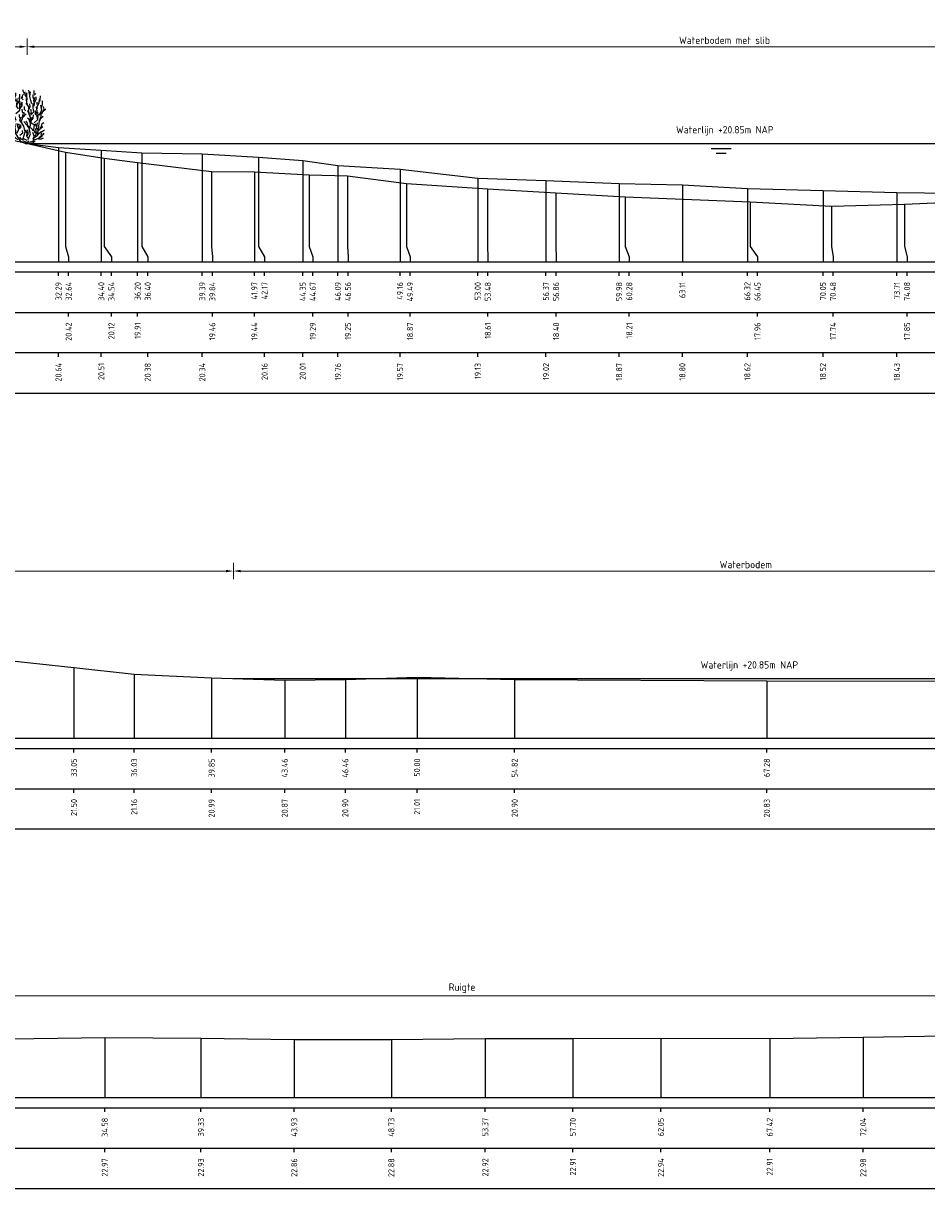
# Model space of a CAD drawing. Header units: metres. Extents: x 186876 to 190692, y 349785 to 350844.
# Tile 10 of 17: x 190458 to 190503, y 350698 to 350755. Entities that reach past the tile are written whole.
import ezdxf
from ezdxf.enums import TextEntityAlignment as Align

# ---------------------------------------------------------------- set-up
doc = ezdxf.new("R2010")
doc.units = ezdxf.units.M
doc.header["$PDMODE"] = 35
doc.header["$PDSIZE"] = 0.075
for name, color, linetype in [('B-ME-AL-PROFIEL_BOVENKANT SLIB-GD', 42, 'Continuous'), ('B-ME-AL-PROFIEL_WATERLIJN-GD', 150, 'Continuous'), ('B-ME-AL-PROFIELRASTER-S', 7, 'Continuous')]:
    doc.layers.add(name, color=color, linetype=linetype)
for name, color, linetype, lineweight in [('B-ME-GR-HEESTER-SD', 90, 'Continuous', 25), ('B-ME-GW-MAAIVELD-GD', 252, 'GW-MAAIVELD', 25), ('X-XX-AL-DETAIL1-M', 7, 'Continuous', 18), ('X-XX-AL-NAP-T18', 7, 'Continuous', 18)]:
    doc.layers.add(name, color=color, linetype=linetype, lineweight=lineweight)
doc.styles.add('NLCS-ISO', font='NLCS-ISO.ttf', dxfattribs={"height": 1.8})
doc.styles.add('NLCS-ISO-ANNOTATIEF-T18', font='NLCS-ISO.ttf', dxfattribs={"height": 1.8})
doc.styles.add('NLCS-ISO-ANNOTATIVE-T18', font='NLCS-ISO.ttf', dxfattribs={"height": 1.8})
doc.linetypes.add('GW-MAAIVELD', pattern='A,12,[40,NLCS.SHX,S=1,R=0,X=0,Y=-0.5],12', length=24)
doc.dimstyles.new('NLCS-ANNOTATIEF-T18-PIJL_L2_H0', dxfattribs={"dimtxt": 2.5, "dimasz": 1.8, "dimexe": 2, "dimexo": 2, "dimgap": 0.7, "dimtad": 1, "dimzin": 0, "dimdsep": 46, "dimtxsty": 'NLCS-ISO-ANNOTATIEF-T18', "dimcen": 0, "dimdle": 2, "dimclrd": 256, "dimclre": 256, "dimclrt": 10, "dimaunit": 2, "dimadec": 0, "dimazin": 0, "dimtfac": 1, "dimtdec": 3, "dimtofl": 0, "dimtmove": 0, "dimatfit": 3, "dimfxl": 2, "dimfxlon": 1, "dimtfillclr": 256, "dimtolj": 1, "dimtzin": 0, "dimlwd": -1, "dimlwe": -1, "dimarcsym": 0})

# ---------------------------------------------------------------- blocks, each defined once
blk = doc.blocks.new('SAL-PROFIELRASTER_BALK_EIND1-SOD')
at = {"color": 0, "linetype": 'ByBlock', "lineweight": -2, "flags": 128}
for points in [[(0, 0), (1, 0)], [(0, -2.5), (1, -2.5)], [(0, -12.5), (1, -12.5)]]:
    blk.add_lwpolyline(points, dxfattribs=at)
blk = doc.blocks.new('SAL-PROFIELRASTER_BALK_EIND2-SOD')
at = {"color": 0, "linetype": 'ByBlock', "lineweight": -2}
blk.add_line((1, -12.5), (0, -12.5), dxfattribs=at)
blk = doc.blocks.new('SAL-PROFIELRASTER_BALK_DATA-SOD')
at = {"color": 0, "linetype": 'ByBlock', "lineweight": -2}
blk.add_lwpolyline([(0, -3.5), (0, -2.5)], dxfattribs=at)
at = {"color": 0, "linetype": 'ByBlock', "lineweight": -2, "style": 'NLCS-ISO-ANNOTATIVE-T18'}
blk.add_attdef('GETAL', text='', height=1.5, rotation=90, dxfattribs=at).set_placement((0.75, -5), align=Align.RIGHT)
blk = doc.blocks.new('SAL-PROFIELRASTER_AANHAAL-SOD')
at = {"color": 9, "linetype": 'ByBlock', "lineweight": -2, "flags": 128}
blk.add_lwpolyline([(0, 1), (0, 0)], dxfattribs=at)
blk = doc.blocks.new('SAL-PROFIELRASTER_AANHAAL_STAGGER-SOD')
at = {"color": 9, "linetype": 'ByBlock', "lineweight": -2, "flags": 128}
for points in [[(0, 0), (0, -0.25)], [(0, -0.25), (1, -0.75)], [(1, -0.75), (1, -1)]]:
    blk.add_lwpolyline(points, dxfattribs=at)
blk = doc.blocks.new('*D14')
at = {"layer": 'Defpoints', "color": 0, "transparency": 16777216}
for p in [(190527.104, 350754.087), (190458.529, 350749.315), (190527.104, 350749.315)]:
    blk.add_point(p, dxfattribs=at)
at = {"layer": 'X-XX-AL-DETAIL1-M', "transparency": 16777216}
for p, q in [((190458.529, 350753.687), (190458.529, 350754.487)), ((190527.104, 350753.687), (190527.104, 350754.487)), ((190458.889, 350754.087), (190526.744, 350754.087))]:
    blk.add_line(p, q, dxfattribs=at)
for points in [[(190458.889, 350754.147), (190458.889, 350754.027), (190458.529, 350754.087)], [(190526.744, 350754.147), (190526.744, 350754.027), (190527.104, 350754.087)]]:
    blk.add_solid(points, dxfattribs=at)
at = {"layer": 'X-XX-AL-DETAIL1-M', "color": 10, "transparency": 16777216, "insert": (190492.983, 350754.407), "char_height": 0.36, "attachment_point": 5, "style": 'NLCS-ISO-ANNOTATIEF-T18'}
blk.add_mtext('\\A1;Waterbodem met slib', dxfattribs=at)
blk = doc.blocks.new('*D32')
at = {"layer": 'Defpoints', "color": 0, "transparency": 16777216}
for p in [(190519.339, 350728.187), (190468.724, 350722.88), (190519.339, 350722.88)]:
    blk.add_point(p, dxfattribs=at)
at = {"layer": 'X-XX-AL-DETAIL1-M', "transparency": 16777216}
for p, q in [((190468.724, 350727.787), (190468.724, 350728.587)), ((190519.339, 350727.787), (190519.339, 350728.587)), ((190469.084, 350728.187), (190518.979, 350728.187))]:
    blk.add_line(p, q, dxfattribs=at)
for points in [[(190469.084, 350728.247), (190469.084, 350728.127), (190468.724, 350728.187)], [(190518.979, 350728.247), (190518.979, 350728.127), (190519.339, 350728.187)]]:
    blk.add_solid(points, dxfattribs=at)
at = {"layer": 'X-XX-AL-DETAIL1-M', "color": 10, "transparency": 16777216, "insert": (190494.032, 350728.507), "char_height": 0.36, "attachment_point": 5, "style": 'NLCS-ISO-ANNOTATIEF-T18'}
blk.add_mtext('\\A1;Waterbodem', dxfattribs=at)
blk = doc.blocks.new('*D56')
at = {"layer": 'Defpoints', "color": 0, "transparency": 16777216}
for p in [(190458.529, 350754.087), (190458.529, 350749.315), (190447.083, 350743.465)]:
    blk.add_point(p, dxfattribs=at)
at = {"layer": 'X-XX-AL-DETAIL1-M', "transparency": 16777216}
for p, q in [((190447.083, 350753.687), (190447.083, 350754.487)), ((190458.529, 350753.687), (190458.529, 350754.487)), ((190447.443, 350754.087), (190458.169, 350754.087))]:
    blk.add_line(p, q, dxfattribs=at)
for points in [[(190447.443, 350754.147), (190447.443, 350754.027), (190447.083, 350754.087)], [(190458.169, 350754.147), (190458.169, 350754.027), (190458.529, 350754.087)]]:
    blk.add_solid(points, dxfattribs=at)
at = {"layer": 'X-XX-AL-DETAIL1-M', "color": 10, "transparency": 16777216, "insert": (190452.806, 350754.407), "char_height": 0.36, "attachment_point": 5, "style": 'NLCS-ISO-ANNOTATIEF-T18'}
blk.add_mtext('\\A1;Struweel', dxfattribs=at)
blk = doc.blocks.new('SGR-HEESTER_S01_E_ZIJ-D')
blk.add_line((-0.166, 0), (0.141, 0))
at = {"flags": 128}
for points in [[(-0.881, 3.429), (-1.01, 3.698), (-1.022, 3.992)], [(-0.975, 3.816), (-0.916, 3.956), (-0.916, 4.168)], [(-0.599, 3.64), (-0.599, 3.886), (-0.599, 4.039)], [(-0.329, 3.581), (-0.434, 3.687), (-0.423, 3.839)], [(-0.387, 3.734), (-0.387, 3.91), (-0.305, 4.074)], [(-0.2, 4.074), (-0.317, 4.285), (-0.317, 4.402)], [(-0.035, 3.816), (-0.153, 3.992), (-0.153, 4.238)], [(-0.059, 4.003), (0, 4.086), (-0.047, 4.168)], [(-0.012, 3.476), (0.023, 3.663), (-0.023, 3.863), (-0.023, 3.98)], [(0.2, 4.015), (0.164, 4.261), (0.106, 4.367)], [(0.399, 3.241), (0.317, 3.534), (0.235, 3.863), (0.282, 4.25)], [(0.552, 3.487), (0.575, 3.628), (0.493, 3.781), (0.493, 4.015)], [(0.587, 4.062), (0.587, 4.226), (0.575, 4.355)], [(0.575, 3.968), (0.716, 4.097)], [(1.045, 3.44), (1.092, 3.593), (1.115, 3.91)], [(-1.256, 2.866), (-1.268, 3.112), (-1.256, 3.405)], [(-0.889, 1.874), (-1.064, 2.356), (-1.218, 2.75), (-1.196, 3.166)], [(-1.092, 2.514), (-1.033, 2.666), (-1.08, 2.854), (-1.01, 3.065)], [(-0.933, 2.465), (-0.604, 2.728), (-0.582, 3.231), (-0.56, 3.45)], [(-0.693, 2.83), (-0.845, 3.03), (-0.845, 3.323)], [(-0.822, 3.147), (-0.775, 3.358), (-0.822, 3.558), (-0.822, 3.687)], [(-0.787, 3.241), (-0.611, 3.487), (-0.658, 3.769)], [(-0.599, 2.819), (-0.47, 3.088), (-0.481, 3.241), (-0.399, 3.405)], [(-0.493, 2.983), (-0.399, 3.1), (-0.399, 3.323)], [(-0.094, 2.666), (-0.2, 2.783), (-0.211, 3.041)], [(0.141, 2.854), (0.153, 3.006), (-0.082, 3.3)], [(0.035, 3.217), (-0.023, 3.335), (-0.047, 3.64), (-0.059, 3.687)], [(0.2, 2.431), (0.129, 2.69), (0.27, 3.03), (0.235, 3.264)], [(0.294, 2.312), (0.557, 2.597), (0.513, 2.925), (0.513, 3.275)], [(0.564, 3.053), (0.622, 3.241), (0.575, 3.44), (0.634, 3.781)], [(0.634, 3.393), (0.751, 3.628), (0.74, 3.816)], [(0.751, 2.431), (0.834, 2.654), (0.787, 3.006)], [(0.834, 3.194), (0.822, 3.393)], [(0.869, 2.877), (0.834, 3.041), (0.986, 3.346), (1.022, 3.616)], [(0.995, 2.312), (1.214, 2.728), (1.126, 3.144)], [(1.198, 2.912), (1.198, 3.112), (1.268, 3.182), (1.28, 3.511)], [(1.292, 2.619), (1.397, 2.83), (1.339, 3.041)], [(-1.362, 2.279), (-1.573, 2.361)], [(-1.515, 1.587), (-1.444, 1.775), (-1.55, 2.021)], [(-1.08, 2.115), (-1.233, 2.267), (-1.503, 2.443)], [(-1.174, 2.443), (-1.327, 2.643), (-1.397, 2.854)], [(-0.564, 2.044), (-0.634, 2.22), (-0.611, 2.361)], [(0.009, 0.233), (-0.319, 0.386), (-0.144, 0.955), (-0.254, 1.415), (-0.582, 1.918), (-0.495, 2.159)], [(-0.399, 1.716), (-0.481, 1.81), (-0.387, 2.044), (-0.352, 2.373)], [(-0.352, 2.478), (-0.387, 2.619), (-0.399, 2.807)], [(-0.341, 2.138), (-0.223, 2.361), (-0.258, 2.572)], [(-0.294, 2.185), (-0.07, 2.42)], [(0.235, 1.763), (0.188, 1.962), (0.035, 2.068)], [(0.097, 0.321), (0.272, 0.78), (0.184, 1.196), (0.272, 1.459), (0.294, 2.115), (0.075, 2.684)], [(0.305, 2.42), (0.364, 2.584), (0.317, 2.783)], [(0.305, 1.728), (0.364, 1.904), (0.411, 2.162)], [(0.411, 1.939), (0.505, 2.068), (0.528, 2.349)], [(0.579, 1.677), (0.885, 1.962), (0.907, 2.29), (0.885, 2.553)], [(0.869, 2.021), (0.834, 2.267), (0.693, 2.385), (0.693, 2.69)], [(1.022, 1.81), (1.139, 2.08), (1.327, 2.244)], [(1.045, 1.997), (1.151, 2.197), (1.162, 2.572)], [(1.057, 2.361), (1.233, 2.478), (1.339, 2.654), (1.538, 2.854)], [(-1.432, 1.34), (-1.597, 1.423), (-1.714, 1.528), (-1.761, 1.634)], [(-1.152, 1.305), (-1.524, 1.415), (-1.7, 1.918)], [(-0.963, 0.918), (-1.057, 1.047), (-1.256, 1.094)], [(-0.166, 0), (-0.517, 0.145), (-0.67, 0.408), (-0.933, 0.802), (-0.933, 1.021), (-0.977, 1.284), (-1.24, 1.568), (-1.174, 1.874)], [(-0.939, 1.352), (-0.975, 1.458), (-1.01, 1.645), (-1.069, 1.739), (-0.986, 1.833)], [(-0.845, 0.824), (-0.736, 1.043), (-0.604, 1.437), (-0.692, 1.612)], [(-0.693, 1.235), (-0.763, 1.399), (-0.822, 1.622)], [(-0.622, 1.2), (-0.493, 1.364), (-0.528, 1.516)], [(-0.582, 0.671), (-0.341, 0.868), (-0.385, 1.065)], [(0.012, 1.481), (-0.106, 1.575), (-0.164, 1.692), (-0.258, 1.798)], [(0.059, 0.437), (-0.012, 0.578), (0, 0.848), (-0.117, 1.094)], [(0.27, 1.317), (0.07, 1.446), (0.012, 1.704), (-0.094, 1.833)], [(0.528, 1.035), (0.446, 1.129), (0.352, 1.258), (0.153, 1.282), (0.012, 1.411)], [(0.023, 0.601), (0.082, 0.777), (0.082, 0.942), (0.023, 1.106)], [(0.119, 0.102), (0.491, 0.167), (0.579, 0.474), (0.885, 0.671), (0.951, 1.13), (1.017, 1.918)], [(0.688, 0.802), (0.557, 1.108), (0.601, 1.502), (0.206, 1.743)], [(0.622, 0.59), (0.763, 0.73), (0.763, 0.977), (0.716, 1.223)], [(0.916, 1.082), (0.798, 1.258), (0.775, 1.434), (0.681, 1.61)], [(0.845, 1.376), (0.822, 1.54), (0.869, 1.681)], [(0.998, 1.082), (1.139, 1.247), (1.292, 1.387)], [(1.115, 1.282), (1.209, 1.47), (1.245, 1.645), (1.374, 1.704)], [(1.139, 0.942), (1.28, 1.012), (1.432, 1.118)], [(-0.975, 0.402), (-1.221, 0.449), (-1.362, 0.449), (-1.503, 0.519)], [(-0.758, 0.277), (-0.999, 0.518), (-1.24, 0.583), (-1.415, 0.736)], [(-1.127, 0.637), (-1.198, 0.777), (-1.397, 0.918)], [(-0.305, 0.32), (-0.47, 0.32), (-0.599, 0.508)], [(-0.141, 0.085), (-0.305, 0.167), (-0.352, 0.214)], [(0, 0), (-0.141, 0.144)], [(-0.023, 0), (0.141, 0.203)], [(0.141, 0), (0.528, 0.062), (0.669, 0.214)], [(0.493, 0.367), (0.599, 0.59), (0.47, 0.883)], [(0.622, 0.299), (0.951, 0.43), (1.28, 0.583)], [(0.798, 0.801), (0.845, 0.953)], [(0.928, 0.754), (1.104, 0.918), (1.198, 0.918)], [(0.939, 0.367), (1.198, 0.379), (1.35, 0.461)], [(1.01, 0.508), (1.198, 0.625), (1.151, 0.719), (1.233, 0.895)], [(1.268, 0.637), (1.397, 0.836)]]:
    blk.add_lwpolyline(points, dxfattribs=at)
blk = doc.blocks.new('*D61')
at = {"layer": 'Defpoints', "color": 0, "transparency": 16777216}
for p in [(190468.724, 350728.187), (190468.724, 350722.88), (190427.793, 350719.93)]:
    blk.add_point(p, dxfattribs=at)
at = {"layer": 'X-XX-AL-DETAIL1-M', "transparency": 16777216}
for p, q in [((190427.793, 350727.787), (190427.793, 350728.587)), ((190468.724, 350727.787), (190468.724, 350728.587)), ((190428.153, 350728.187), (190468.364, 350728.187))]:
    blk.add_line(p, q, dxfattribs=at)
for points in [[(190428.153, 350728.247), (190428.153, 350728.127), (190427.793, 350728.187)], [(190468.364, 350728.247), (190468.364, 350728.127), (190468.724, 350728.187)]]:
    blk.add_solid(points, dxfattribs=at)
at = {"layer": 'X-XX-AL-DETAIL1-M', "color": 10, "transparency": 16777216, "insert": (190448.258, 350728.507), "char_height": 0.36, "attachment_point": 5, "style": 'NLCS-ISO-ANNOTATIEF-T18'}
blk.add_mtext('\\A1;Gras', dxfattribs=at)
blk = doc.blocks.new('*D67')
at = {"layer": 'Defpoints', "color": 0, "transparency": 16777216}
for p in [(190532.243, 350707.208), (190532.243, 350704.868), (190436.763, 350702.178)]:
    blk.add_point(p, dxfattribs=at)
at = {"layer": 'X-XX-AL-DETAIL1-M', "transparency": 16777216}
for p, q in [((190436.763, 350706.808), (190436.763, 350707.608)), ((190437.123, 350707.208), (190531.883, 350707.208)), ((190532.243, 350706.808), (190532.243, 350707.608))]:
    blk.add_line(p, q, dxfattribs=at)
for points in [[(190437.123, 350707.268), (190437.123, 350707.148), (190436.763, 350707.208)], [(190531.883, 350707.268), (190531.883, 350707.148), (190532.243, 350707.208)]]:
    blk.add_solid(points, dxfattribs=at)
at = {"layer": 'X-XX-AL-DETAIL1-M', "color": 10, "transparency": 16777216, "insert": (190480.018, 350707.582), "char_height": 0.36, "attachment_point": 5, "style": 'NLCS-ISO-ANNOTATIEF-T18'}
blk.add_mtext('\\A1;Ruigte', dxfattribs=at)

msp = doc.modelspace()

# ---------------------------------------------------------------- linework, layer by layer
at = {"layer": 'B-ME-AL-PROFIEL_BOVENKANT SLIB-GD', "elevation": -21.672}
msp.add_lwpolyline([(190458.529, 350749.315), (190460.082, 350749.102), (190462.196, 350748.97), (190464.193, 350748.84), (190467.182, 350748.803), (190469.959, 350748.629), (190472.145, 350748.473), (190473.884, 350748.223), (190476.952, 350748.038), (190480.791, 350747.593), (190484.162, 350747.481), (190487.775, 350747.336), (190490.901, 350747.26), (190494.111, 350747.084), (190497.847, 350746.984), (190501.498, 350746.894), (190505.616, 350746.839), (190508.598, 350746.982), (190513.539, 350747.063), (190519.264, 350747.496), (190521.902, 350747.94), (190524.903, 350748.456), (190526.588, 350749.004)], dxfattribs=at)
at = {"layer": 'B-ME-AL-PROFIEL_WATERLIJN-GD', "elevation": -21.672}
for points in [[(190458.529, 350749.315), (190527.104, 350749.315)], [(190492.316, 350749.066), (190493.316, 350749.066)], [(190492.566, 350748.832), (190493.066, 350748.832)], [(190468.724, 350722.88), (190519.339, 350722.88)]]:
    msp.add_lwpolyline(points, dxfattribs=at)
at = {"layer": 'B-ME-GW-MAAIVELD-GD', "ltscale": 0.1, "elevation": -21.672, "flags": 128}
for points in [[(190427.793, 350751.596), (190430.688, 350751.64), (190433.763, 350751.631), (190436.871, 350751.592), (190439.902, 350751.591), (190442.576, 350751.512), (190444.758, 350751.357), (190447.292, 350751.036), (190449.671, 350750.688), (190452.425, 350750.455), (190454.884, 350750.125), (190456.814, 350749.7), (190460.435, 350748.887), (190462.333, 350748.586), (190463.991, 350748.373), (190467.637, 350747.928), (190469.761, 350747.901), (190472.463, 350747.753), (190474.354, 350747.716), (190477.279, 350747.331), (190481.268, 350747.072), (190484.648, 350746.867), (190488.076, 350746.672), (190494.241, 350746.429), (190498.275, 350746.209), (190501.874, 350746.31), (190506.014, 350746.484), (190508.914, 350746.386), (190514.443, 350746.503), (190520.017, 350747.156), (190522.369, 350747.808), (190525.172, 350748.392), (190526.548, 350748.943), (190527.877, 350749.832), (190528.93, 350750.247), (190530.992, 350750.264), (190532.77, 350750.904), (190535.449, 350751.16), (190537.547, 350751.096), (190539.49, 350751.03), (190541.065, 350751.074), (190542.008, 350751.215)], [(190427.793, 350724.91), (190431.752, 350724.828), (190435.318, 350724.834), (190439.437, 350724.774), (190443.442, 350724.614), (190447.29, 350724.553), (190450.279, 350724.27), (190453.92, 350724.088), (190457.483, 350723.793), (190460.845, 350723.429), (190463.819, 350723.092), (190467.644, 350722.915), (190471.255, 350722.798), (190474.252, 350722.833), (190477.796, 350722.94), (190482.615, 350722.828), (190495.073, 350722.763), (190503.94, 350722.755), (190509.912, 350722.83), (190514.553, 350722.829), (190518.695, 350722.844), (190523.022, 350723.086), (190525.481, 350723.581), (190532.031, 350724.511), (190537.256, 350724.479), (190540.941, 350724.732), (190544.257, 350724.764), (190547.194, 350724.868)], [(190427.793, 350705.195), (190431.889, 350705.087), (190436.187, 350705.098), (190439.983, 350705.149), (190443.698, 350705.119), (190448.042, 350705.093), (190452.619, 350705.09), (190457.696, 350705.076), (190462.369, 350705.143), (190467.121, 350705.106), (190471.725, 350705.042), (190476.524, 350705.053), (190481.163, 350705.095), (190485.495, 350705.092), (190489.839, 350705.117), (190495.216, 350705.092), (190499.831, 350705.157), (190504.88, 350705.246), (190510.202, 350705.049), (190515.672, 350705.072), (190521.241, 350705.047), (190525.811, 350704.954), (190530.669, 350704.885), (190535.643, 350704.832), (190540.827, 350704.955), (190545.907, 350704.763)]]:
    msp.add_lwpolyline(points, dxfattribs=at)

# ---------------------------------------------------------------- block references
at = {"layer": 'B-ME-AL-PROFIELRASTER-S'}
for p, yscale in [((190460.082, 350743.465, -21.672), 5.637), ((190460.435, 350744.465, -21.672), 4.422000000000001), ((190462.196, 350743.465, -21.672), 5.504999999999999), ((190464.193, 350744.465, -21.672), 4.375), ((190467.182, 350743.465, -21.672), 5.338000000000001), ((190469.959, 350744.465, -21.672), 4.164000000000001), ((190462.333, 350744.465, -21.672), 4.120999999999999), ((190463.991, 350743.465, -21.672), 4.908000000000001), ((190472.145, 350743.465, -21.672), 5.007999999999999), ((190473.884, 350743.465, -21.672), 4.757999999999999), ((190467.637, 350744.465, -21.672), 3.463000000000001), ((190469.761, 350743.465, -21.672), 4.436), ((190472.463, 350744.465, -21.672), 3.288), ((190474.354, 350744.465, -21.672), 3.251000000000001), ((190476.952, 350743.465, -21.672), 4.573), ((190480.791, 350743.465, -21.672), 4.128), ((190484.162, 350743.465, -21.672), 4.015999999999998), ((190477.279, 350744.465, -21.672), 2.866), ((190481.268, 350744.465, -21.672), 2.606999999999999), ((190487.775, 350743.465, -21.672), 3.870999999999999), ((190490.901, 350743.465, -21.672), 3.795000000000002), ((190494.111, 350743.465, -21.672), 3.619), ((190497.847, 350743.465, -21.672), 3.518999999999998), ((190501.498, 350743.465, -21.672), 3.428999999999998), ((190484.648, 350744.465, -21.672), 2.402000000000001), ((190488.076, 350744.465, -21.672), 2.207000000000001), ((190494.241, 350744.465, -21.672), 1.963999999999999), ((190498.275, 350744.465, -21.672), 1.744), ((190501.874, 350744.465, -21.672), 1.844999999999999), ((190460.845, 350719.93, -21.672), 3.498999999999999), ((190460.845, 350719.93, -21.672), 3.498999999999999), ((190463.819, 350719.93, -21.672), 3.161999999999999), ((190463.819, 350719.93, -21.672), 3.161999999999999), ((190467.644, 350719.93, -21.672), 2.984999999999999), ((190467.644, 350719.93, -21.672), 2.984999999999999), ((190471.255, 350719.93, -21.672), 2.867999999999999), ((190471.255, 350719.93, -21.672), 2.867999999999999), ((190474.252, 350719.93, -21.672), 2.902999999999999), ((190474.252, 350719.93, -21.672), 2.902999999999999), ((190477.796, 350719.93, -21.672), 3.010000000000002), ((190477.796, 350719.93, -21.672), 3.010000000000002), ((190482.615, 350719.93, -21.672), 2.898), ((190482.615, 350719.93, -21.672), 2.898), ((190495.073, 350719.93, -21.672), 2.832999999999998), ((190495.073, 350719.93, -21.672), 2.832999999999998), ((190462.369, 350702.178, -21.672), 2.965), ((190462.369, 350702.178, -21.672), 2.965), ((190467.121, 350702.178, -21.672), 2.928000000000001), ((190467.121, 350702.178, -21.672), 2.928000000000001), ((190471.725, 350702.178, -21.672), 2.864000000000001), ((190471.725, 350702.178, -21.672), 2.864000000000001), ((190476.524, 350702.178, -21.672), 2.875), ((190476.524, 350702.178, -21.672), 2.875), ((190481.163, 350702.178, -21.672), 2.917000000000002), ((190481.163, 350702.178, -21.672), 2.917000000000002), ((190481.163, 350702.178, -21.672), 2.917000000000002), ((190485.495, 350702.178, -21.672), 2.914000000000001), ((190485.495, 350702.178, -21.672), 2.914000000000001), ((190485.495, 350702.178, -21.672), 2.914000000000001), ((190489.839, 350702.178, -21.672), 2.939), ((190489.839, 350702.178, -21.672), 2.939), ((190489.839, 350702.178, -21.672), 2.939), ((190495.216, 350702.178, -21.672), 2.914000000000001), ((190495.216, 350702.178, -21.672), 2.914000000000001), ((190495.216, 350702.178, -21.672), 2.914000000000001), ((190499.831, 350702.178, -21.672), 2.978999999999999), ((190499.831, 350702.178, -21.672), 2.978999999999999), ((190499.831, 350702.178, -21.672), 2.978999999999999)]:
    msp.add_blockref('SAL-PROFIELRASTER_AANHAAL-SOD', p, dxfattribs=dict(at, yscale=yscale))
for p, xscale, zscale in [((190460.435, 350744.465, -21.672), 0.1466781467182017, 0.1466781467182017), ((190462.333, 350744.465, -21.672), 0.3628875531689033, 0.3628875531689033), ((190464.193, 350744.465, -21.672), 0.2984808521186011, 0.2984808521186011), ((190467.637, 350744.465, -21.672), 0.04582004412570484, 0.04582004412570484), ((190469.959, 350744.465, -21.672), 0.3016182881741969, 0.3016182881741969), ((190472.463, 350744.465, -21.672), 0.1820348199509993, 0.1820348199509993), ((190474.354, 350744.465, -21.672), 0.02937993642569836, 0.02937993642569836), ((190477.279, 350744.465, -21.672), 0.1735729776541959, 0.1735729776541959), ((190481.268, 350744.465, -21.672), 0.02326786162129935, 0.02326786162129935), ((190484.648, 350744.465, -21.672), 0.0140124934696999, 0.0140124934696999), ((190488.076, 350744.465, -21.672), 0.1988480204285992, 0.1988480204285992), ((190494.241, 350744.465, -21.672), 0.3698718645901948, 0.3698718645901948), ((190498.275, 350744.465, -21.672), 0.07209297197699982, 0.07209297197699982), ((190501.874, 350744.465, -21.672), 0.1241371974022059, 0.1241371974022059)]:
    msp.add_blockref('SAL-PROFIELRASTER_AANHAAL_STAGGER-SOD', p, dxfattribs=dict(at, xscale=xscale, zscale=zscale))
at = {"layer": 'B-ME-AL-PROFIELRASTER-S', "yscale": 0.2}
for name, p, xscale, zscale in [('SAL-PROFIELRASTER_BALK_EIND1-SOD', (190427.793, 350743.465, -21.672), 114.7155533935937, 114.7155533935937), ('SAL-PROFIELRASTER_BALK_EIND2-SOD', (190427.793, 350741.465, -21.672), 114.7155533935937, 114.7155533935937), ('SAL-PROFIELRASTER_BALK_EIND2-SOD', (190427.793, 350739.465, -21.672), 114.7155533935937, 114.7155533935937), ('SAL-PROFIELRASTER_BALK_EIND1-SOD', (190427.793, 350719.93, -21.672), 119.9015814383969, 119.9015814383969), ('SAL-PROFIELRASTER_BALK_EIND2-SOD', (190427.793, 350717.93, -21.672), 119.9015814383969, 119.9015814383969), ('SAL-PROFIELRASTER_BALK_EIND1-SOD', (190427.793, 350702.178, -21.672), 118.6142900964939, 118.6142900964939), ('SAL-PROFIELRASTER_BALK_EIND2-SOD', (190427.793, 350700.178, -21.672), 118.6142900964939, 118.6142900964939)]:
    msp.add_blockref(name, p, dxfattribs=dict(at, xscale=xscale, zscale=zscale))
at = {"layer": 'B-ME-AL-PROFIELRASTER-S', "xscale": 0.2, "yscale": 0.2, "zscale": 0.2}
for p, values in [((190460.082, 350743.465, -21.672), {'GETAL': '32.29'}), ((190460.582, 350743.465, -21.672), {'GETAL': '32.64'}), ((190462.196, 350743.465, -21.672), {'GETAL': '34.40'}), ((190462.696, 350743.465, -21.672), {'GETAL': '34.54'}), ((190463.991, 350743.465, -21.672), {'GETAL': '36.20'}), ((190464.491, 350743.465, -21.672), {'GETAL': '36.40'}), ((190467.182, 350743.465, -21.672), {'GETAL': '39.39'}), ((190467.682, 350743.465, -21.672), {'GETAL': '39.84'}), ((190469.761, 350743.465, -21.672), {'GETAL': '41.97'}), ((190470.261, 350743.465, -21.672), {'GETAL': '42.17'}), ((190472.145, 350743.465, -21.672), {'GETAL': '44.35'}), ((190472.645, 350743.465, -21.672), {'GETAL': '44.67'}), ((190473.884, 350743.465, -21.672), {'GETAL': '46.09'}), ((190474.384, 350743.465, -21.672), {'GETAL': '46.56'}), ((190476.952, 350743.465, -21.672), {'GETAL': '49.16'}), ((190477.452, 350743.465, -21.672), {'GETAL': '49.49'}), ((190480.791, 350743.465, -21.672), {'GETAL': '53.00'}), ((190481.291, 350743.465, -21.672), {'GETAL': '53.48'}), ((190484.162, 350743.465, -21.672), {'GETAL': '56.37'}), ((190484.662, 350743.465, -21.672), {'GETAL': '56.86'}), ((190487.775, 350743.465, -21.672), {'GETAL': '59.98'}), ((190488.275, 350743.465, -21.672), {'GETAL': '60.28'}), ((190490.901, 350743.465, -21.672), {'GETAL': '63.11'}), ((190494.111, 350743.465, -21.672), {'GETAL': '66.32'}), ((190494.611, 350743.465, -21.672), {'GETAL': '66.45'}), ((190497.847, 350743.465, -21.672), {'GETAL': '70.05'}), ((190498.347, 350743.465, -21.672), {'GETAL': '70.48'}), ((190501.498, 350743.465, -21.672), {'GETAL': '73.71'}), ((190501.998, 350743.465, -21.672), {'GETAL': '74.08'}), ((190460.582, 350741.465, -21.672), {'GETAL': '20.42'}), ((190462.696, 350741.465, -21.672), {'GETAL': '20.12'}), ((190463.991, 350741.465, -21.672), {'GETAL': '19.91'}), ((190467.682, 350741.465, -21.672), {'GETAL': '19.46'}), ((190469.761, 350741.465, -21.672), {'GETAL': '19.44'}), ((190472.645, 350741.465, -21.672), {'GETAL': '19.29'}), ((190474.384, 350741.465, -21.672), {'GETAL': '19.25'}), ((190477.452, 350741.465, -21.672), {'GETAL': '18.87'}), ((190481.291, 350741.465, -21.672), {'GETAL': '18.61'}), ((190484.662, 350741.465, -21.672), {'GETAL': '18.40'}), ((190488.275, 350741.465, -21.672), {'GETAL': '18.21'}), ((190494.611, 350741.465, -21.672), {'GETAL': '17.96'}), ((190498.347, 350741.465, -21.672), {'GETAL': '17.74'}), ((190501.998, 350741.465, -21.672), {'GETAL': '17.85'}), ((190460.082, 350739.465, -21.672), {'GETAL': '20.64'}), ((190462.196, 350739.465, -21.672), {'GETAL': '20.51'}), ((190464.491, 350739.465, -21.672), {'GETAL': '20.38'}), ((190467.182, 350739.465, -21.672), {'GETAL': '20.34'}), ((190470.261, 350739.465, -21.672), {'GETAL': '20.16'}), ((190472.145, 350739.465, -21.672), {'GETAL': '20.01'}), ((190473.884, 350739.465, -21.672), {'GETAL': '19.76'}), ((190476.952, 350739.465, -21.672), {'GETAL': '19.57'}), ((190480.791, 350739.465, -21.672), {'GETAL': '19.13'}), ((190484.162, 350739.465, -21.672), {'GETAL': '19.02'}), ((190487.775, 350739.465, -21.672), {'GETAL': '18.87'}), ((190490.901, 350739.465, -21.672), {'GETAL': '18.80'}), ((190494.111, 350739.465, -21.672), {'GETAL': '18.62'}), ((190497.847, 350739.465, -21.672), {'GETAL': '18.52'}), ((190501.498, 350739.465, -21.672), {'GETAL': '18.43'}), ((190460.845, 350719.93, -21.672), {'GETAL': '33.05'}), ((190460.845, 350719.93, -21.672), {'GETAL': '33.05'}), ((190463.819, 350719.93, -21.672), {'GETAL': '36.03'}), ((190463.819, 350719.93, -21.672), {'GETAL': '36.03'}), ((190467.644, 350719.93, -21.672), {'GETAL': '39.85'}), ((190467.644, 350719.93, -21.672), {'GETAL': '39.85'}), ((190471.255, 350719.93, -21.672), {'GETAL': '43.46'}), ((190471.255, 350719.93, -21.672), {'GETAL': '43.46'}), ((190474.252, 350719.93, -21.672), {'GETAL': '46.46'}), ((190474.252, 350719.93, -21.672), {'GETAL': '46.46'}), ((190477.796, 350719.93, -21.672), {'GETAL': '50.00'}), ((190477.796, 350719.93, -21.672), {'GETAL': '50.00'}), ((190482.615, 350719.93, -21.672), {'GETAL': '54.82'}), ((190482.615, 350719.93, -21.672), {'GETAL': '54.82'}), ((190495.073, 350719.93, -21.672), {'GETAL': '67.28'}), ((190495.073, 350719.93, -21.672), {'GETAL': '67.28'}), ((190460.845, 350717.93, -21.672), {'GETAL': '21.50'}), ((190463.819, 350717.93, -21.672), {'GETAL': '21.16'}), ((190467.644, 350717.93, -21.672), {'GETAL': '20.99'}), ((190471.255, 350717.93, -21.672), {'GETAL': '20.87'}), ((190474.252, 350717.93, -21.672), {'GETAL': '20.90'}), ((190477.796, 350717.93, -21.672), {'GETAL': '21.01'}), ((190482.615, 350717.93, -21.672), {'GETAL': '20.90'}), ((190495.073, 350717.93, -21.672), {'GETAL': '20.83'}), ((190462.369, 350702.178, -21.672), {'GETAL': '34.58'}), ((190462.369, 350702.178, -21.672), {'GETAL': '34.58'}), ((190467.121, 350702.178, -21.672), {'GETAL': '39.33'}), ((190467.121, 350702.178, -21.672), {'GETAL': '39.33'}), ((190471.725, 350702.178, -21.672), {'GETAL': '43.93'}), ((190471.725, 350702.178, -21.672), {'GETAL': '43.93'}), ((190476.524, 350702.178, -21.672), {'GETAL': '48.73'}), ((190476.524, 350702.178, -21.672), {'GETAL': '48.73'}), ((190481.163, 350702.178, -21.672), {'GETAL': '53.37'}), ((190481.163, 350702.178, -21.672), {'GETAL': '53.37'}), ((190481.163, 350702.178, -21.672), {'GETAL': '53.37'}), ((190485.495, 350702.178, -21.672), {'GETAL': '57.70'}), ((190485.495, 350702.178, -21.672), {'GETAL': '57.70'}), ((190485.495, 350702.178, -21.672), {'GETAL': '57.70'}), ((190489.839, 350702.178, -21.672), {'GETAL': '62.05'}), ((190489.839, 350702.178, -21.672), {'GETAL': '62.05'}), ((190489.839, 350702.178, -21.672), {'GETAL': '62.05'}), ((190495.216, 350702.178, -21.672), {'GETAL': '67.42'}), ((190495.216, 350702.178, -21.672), {'GETAL': '67.42'}), ((190495.216, 350702.178, -21.672), {'GETAL': '67.42'}), ((190499.831, 350702.178, -21.672), {'GETAL': '72.04'}), ((190499.831, 350702.178, -21.672), {'GETAL': '72.04'}), ((190499.831, 350702.178, -21.672), {'GETAL': '72.04'}), ((190462.369, 350700.178, -21.672), {'GETAL': '22.97'}), ((190467.121, 350700.178, -21.672), {'GETAL': '22.93'}), ((190471.725, 350700.178, -21.672), {'GETAL': '22.86'}), ((190476.524, 350700.178, -21.672), {'GETAL': '22.88'}), ((190481.163, 350700.178, -21.672), {'GETAL': '22.92'}), ((190485.495, 350700.178, -21.672), {'GETAL': '22.91'}), ((190489.839, 350700.178, -21.672), {'GETAL': '22.94'}), ((190495.216, 350700.178, -21.672), {'GETAL': '22.91'}), ((190499.831, 350700.178, -21.672), {'GETAL': '22.98'})]:
    msp.add_blockref('SAL-PROFIELRASTER_BALK_DATA-SOD', p, dxfattribs=at).add_auto_attribs(values)
at = {"layer": 'B-ME-GR-HEESTER-SD', "xscale": 0.6, "yscale": 0.6, "zscale": 0.6}
msp.add_blockref('SGR-HEESTER_S01_E_ZIJ-D', (190458.529, 350749.315, -21.672), dxfattribs=at)

# ---------------------------------------------------------------- texts
at = {"layer": 'X-XX-AL-NAP-T18', "color": 10, "char_height": 0.36, "width": 5.10444, "attachment_point": 7, "style": 'NLCS-ISO'}
for insert in [(190490.587, 350749.698), (190491.802, 350723.263)]:
    msp.add_mtext('Waterlijn +20.85m NAP', dxfattribs=dict(at, insert=insert))

# ---------------------------------------------------------------- dimensions: what is measured, and where the dimension line sits
at = {"layer": 'X-XX-AL-DETAIL1-M'}
for base, p1, p2, text, picture, middle in [((190527.104, 350754.087, -21.672), (190458.529, 350749.315, -21.672), (190527.104, 350749.315, -21.672), 'Waterbodem met slib', '*D14', (190492.983, 350754.087, -21.672)), ((190458.529, 350754.087, -21.672), (190447.083, 350743.465, -21.672), (190458.529, 350749.315, -21.672), 'Struweel', '*D56', (190452.806, 350754.087, -21.672)), ((190468.724, 350728.187, -21.672), (190427.793, 350719.93, -21.672), (190468.724, 350722.88, -21.672), 'Gras', '*D61', (190448.258, 350728.187, -21.672)), ((190519.339, 350728.187, -21.672), (190468.724, 350722.88, -21.672), (190519.339, 350722.88, -21.672), 'Waterbodem', '*D32', (190494.032, 350728.187, -21.672)), ((190532.243, 350707.208, -21.672), (190436.763, 350702.178, -21.672), (190532.243, 350704.868, -21.672), 'Ruigte', '*D67', (190480.018, 350707.208, -21.672))]:
    dim = msp.add_linear_dim(base=base, p1=p1, p2=p2, text=text, dimstyle='NLCS-ANNOTATIEF-T18-PIJL_L2_H0', dxfattribs=at)
    dim.commit()
    dim.dimension.update_dxf_attribs({"geometry": picture, "text_midpoint": middle, "dimtype": 160})

doc.saveas('drawing.dxf')
